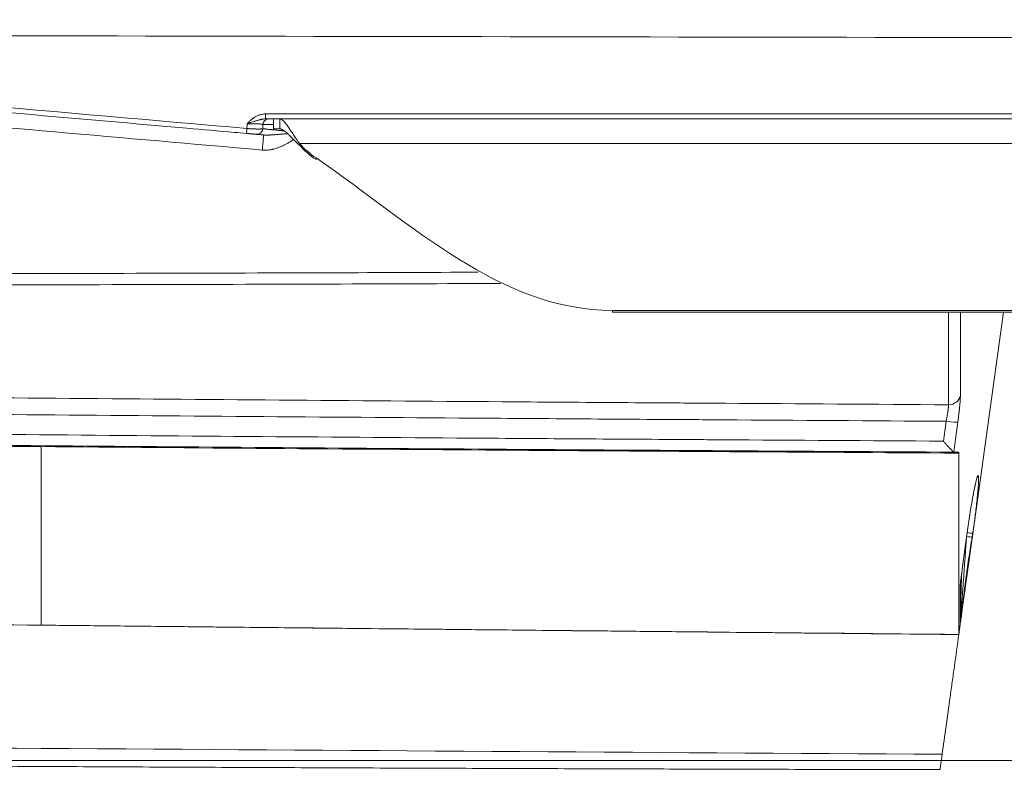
# Model space of a CAD drawing. Header units: millimetres. Extents: x 0 to 594, y 0 to 420.
# Tile 132 of 256: x 279 to 304, y 127 to 146. Entities that reach past the tile are written whole.
import ezdxf

# ---------------------------------------------------------------- set-up
doc = ezdxf.new("R2010")
doc.units = ezdxf.units.MM
doc.layers.add('1', color=7, linetype='Continuous', true_color=0xffffff)
doc.styles.add('Arial', font='txt')
doc.dimstyles.get("Standard").update_dxf_attribs({"dimtxt": 0.18, "dimasz": 0.18, "dimexe": 0.18, "dimexo": 0.0625, "dimgap": 0.09, "dimtad": 0, "dimtih": 1, "dimtoh": 1, "dimdec": 4, "dimzin": 0, "dimdsep": 46, "dimtxsty": 'Standard', "dimcen": 0.09, "dimadec": 0, "dimazin": 0, "dimtfac": 1, "dimtdec": 4, "dimtofl": 0, "dimtmove": 0, "dimatfit": 3, "dimfxl": 0, "dimtolj": 1, "dimtzin": 0, "dimarcsym": 0})

# ---------------------------------------------------------------- blocks, each defined once
blk = doc.blocks.new('_U0')
at = {"layer": '1', "color": 18, "lineweight": 18}
for p, q in [((94.85, 161.639), (94.85, 103.583)), ((318.503, 149.327), (318.503, 103.583)), ((94.85, 105.583), (168.68, 105.583)), ((318.503, 105.583), (244.674, 105.583))]:
    blk.add_line(p, q, dxfattribs=at)
at = {"layer": '1', "color": 18}
for points in [[(94.85, 105.583), (98.35, 106.521), (98.35, 104.646)], [(318.503, 105.583), (315.003, 104.646), (315.003, 106.521)]]:
    blk.add_solid(points, dxfattribs=at)
at = {"layer": '1', "color": 18, "linetype": 'Continuous', "lineweight": 13, "char_height": 3.5, "attachment_point": 7, "line_spacing_factor": 1.047437, "style": 'Arial'}
for s, insert in [('\\fArial|b0|i0;\\W1.0000;4.47', (170.366, 102.955)), ('\\fArial|b0|i0;\\W1.0000;DEFLATED TUBE LENGTH', (183.032, 102.955))]:
    blk.add_mtext(s, dxfattribs=dict(at, insert=insert))
blk = doc.blocks.new('_U1')
at = {"layer": '1', "color": 18, "lineweight": 18}
for p, q in [((318.503, 149.327), (318.503, 114.581)), ((258.514, 122.93), (258.514, 114.581)), ((258.514, 116.581), (283.785, 116.581)), ((318.503, 116.581), (293.232, 116.581))]:
    blk.add_line(p, q, dxfattribs=at)
at = {"layer": '1', "color": 18}
for points in [[(258.514, 116.581), (262.014, 117.519), (262.014, 115.643)], [(318.503, 116.581), (315.003, 115.643), (315.003, 117.519)]]:
    blk.add_solid(points, dxfattribs=at)
at = {"layer": '1', "color": 18, "linetype": 'Continuous', "lineweight": 13, "insert": (285.47, 113.945), "char_height": 3.5, "attachment_point": 7, "line_spacing_factor": 1.047437, "style": 'Arial'}
blk.add_mtext('\\fArial|b0|i0;\\W1.0000;1.2', dxfattribs=at)
blk = doc.blocks.new('_U12')
at = {"layer": '1', "color": 18, "lineweight": 18}
for p, q in [((226.904, 215.398), (336.077, 215.398)), ((334.077, 215.398), (334.077, 177.501)), ((334.077, 127.437), (334.077, 165.334)), ((257.513, 127.437), (336.077, 127.437))]:
    blk.add_line(p, q, dxfattribs=at)
at = {"layer": '1', "color": 18}
for points in [[(334.077, 215.398), (335.015, 211.898), (333.139, 211.898)], [(334.077, 127.437), (333.139, 130.937), (335.015, 130.937)]]:
    blk.add_solid(points, dxfattribs=at)
at = {"layer": '1', "color": 18, "linetype": 'Continuous', "lineweight": 13, "char_height": 3.5, "attachment_point": 7, "rotation": 90, "line_spacing_factor": 1.047437, "style": 'Arial'}
for s, insert in [('\\fArial|b0|i0;\\W1.0000;LIFTING STROPS* EYE', (344.118, 145.124)), ('\\fArial|b0|i0;\\W1.0000;1.76', (337.056, 166.992))]:
    blk.add_mtext(s, dxfattribs=dict(at, insert=insert))

msp = doc.modelspace()

# ---------------------------------------------------------------- linework, layer by layer
at = {"layer": '1', "color": 155, "linetype": 'Continuous', "lineweight": 18}
for p, q in [((285.334, 143.523), (285.334, 143.273)), ((285.491, 143.273), (285.491, 143.523)), ((285.491, 143.273), (285.334, 143.273)), ((285.987, 142.86), (285.987, 142.904)), ((293.834, 138.723), (306.334, 138.723)), ((293.834, 138.68), (306.334, 138.68)), ((303.637, 138.68), (302.905, 133.419)), ((302.574, 131.038), (302.905, 133.419)), ((302.552, 131.872), (302.552, 131.877)), ((302.574, 131.038), (302.513, 130.6)), ((302.513, 130.598), (302.513, 130.6))]:
    msp.add_line(p, q, dxfattribs=at)
at = {"layer": '1', "color": 155, "linetype": 'Continuous', "lineweight": 13}
for p, q in [((307.834, 142.904), (285.987, 142.904)), ((286.402, 142.544), (286.402, 142.501)), ((293.834, 138.723), (293.834, 138.68))]:
    msp.add_line(p, q, dxfattribs=at)
at = {"layer": '1', "color": 155, "linetype": 'Continuous', "lineweight": 18}
for centre, start, end in [((285.22, 143.373), 90, 177), ((284.915, 143.286), 265, 357)]:
    msp.add_arc(centre, 0.15, start, end, dxfattribs=at)
at = {"layer": '1', "color": 155, "linetype": 'Continuous', "lineweight": 13}
for centre, major_axis, ratio, start_param, end_param in [((285.132, 143.673), (0, -0.15), 0.001044, 4.886926, 6.283185), ((284.668, 143.308), (-0.013, -0.149), 0.014327, 0, 1.396839), ((285.054, 142.722), (-0.035, -0.398), 0.001631, 3.141593, 4.659884), ((302.256, 136.632), (-0.3, 0), 0.915755, 1.567058, 2.991087), ((302.193, 135.969), (-0.297, 0.04), 0.085762, 1.587094, 3.081549), ((302.707, 133.063), (-0.149, 0.02), 0.051856, 1.577878, 2.779919), ((302.72, 133.16), (-0.149, 0.02), 0.051856, 1.577878, 2.816042), ((302.402, 131.876), (-0.15, 0), 0.940751, 2.995109, 3.114026), ((302.402, 130.916), (-0.15, 0), 0.945828, 2.995876, 3.114166)]:
    msp.add_ellipse(centre, major_axis=major_axis, ratio=ratio, start_param=start_param, end_param=end_param, dxfattribs=at)
at = {"layer": '1', "color": 155, "linetype": 'Continuous', "lineweight": 18}
for centre in [(287.834, 144.562), (287.834, 144.519)]:
    msp.add_ellipse(centre, major_axis=(2.5, 0), ratio=0.984808, start_param=3.880661, end_param=4.102365, dxfattribs=at)
for points, knots in [([(257.514, 145.644), (261.264, 145.637), (265.014, 145.63), (272.514, 145.617), (276.264, 145.61), (287.514, 145.59), (295.014, 145.576), (302.514, 145.563)], [0, 0, 0, 0, 0.25, 0.25, 0.5, 0.5, 1, 1, 1, 1]), ([(270.633, 144.385), (273.216, 144.159), (275.798, 143.933), (279.973, 143.568), (281.567, 143.429), (283.559, 143.254), (283.958, 143.219), (284.456, 143.176), (284.555, 143.167), (284.655, 143.158)], [0, 0, 0, 0, 0.552451, 0.552451, 0.893441, 0.893441, 0.978688, 0.978688, 1, 1, 1, 1]), ([(285.132, 143.523), (285.123, 143.523), (285.113, 143.523), (285.094, 143.521), (285.084, 143.52), (285.065, 143.518), (285.055, 143.516), (285.041, 143.513), (285.036, 143.512), (285.027, 143.51), (285.022, 143.509), (285.008, 143.506), (284.998, 143.504), (284.98, 143.499), (284.97, 143.496), (284.951, 143.491), (284.942, 143.488), (284.923, 143.482), (284.904, 143.476), (284.885, 143.47), (284.871, 143.465), (284.866, 143.464), (284.857, 143.46), (284.852, 143.459), (284.828, 143.451), (284.809, 143.445), (284.771, 143.432), (284.752, 143.425), (284.723, 143.416), (284.713, 143.412), (284.698, 143.408), (284.691, 143.405), (284.683, 143.402), (284.679, 143.401), (284.677, 143.4), (284.675, 143.4), (284.674, 143.399)], [0, 0, 0, 0, 0.0625, 0.0625, 0.125, 0.125, 0.1875, 0.1875, 0.21875, 0.21875, 0.25, 0.25, 0.3125, 0.3125, 0.375, 0.375, 0.4375, 0.4375, 0.5, 0.5625, 0.5625, 0.59375, 0.59375, 0.625, 0.625, 0.75, 0.75, 0.875, 0.875, 0.9375, 0.9375, 0.96875, 0.984375, 0.992188, 0.992188, 1, 1, 1, 1]), ([(284.674, 143.399), (284.687, 143.4), (284.714, 143.4), (284.74, 143.4), (284.756, 143.4), (284.76, 143.4), (284.766, 143.4), (284.776, 143.4), (284.785, 143.4), (284.804, 143.4), (284.828, 143.4), (284.852, 143.4), (284.869, 143.4), (284.875, 143.4), (284.886, 143.399), (284.892, 143.399), (284.908, 143.399), (284.919, 143.399), (284.938, 143.398), (284.948, 143.398), (284.962, 143.397), (284.966, 143.397), (284.973, 143.396), (284.975, 143.396), (284.979, 143.396), (284.981, 143.396), (284.991, 143.395), (284.999, 143.395), (285.013, 143.394), (285.026, 143.392), (285.037, 143.391), (285.043, 143.39), (285.044, 143.39), (285.046, 143.39), (285.047, 143.389), (285.051, 143.389), (285.053, 143.389), (285.058, 143.388), (285.061, 143.387), (285.066, 143.385), (285.068, 143.384), (285.07, 143.383), (285.071, 143.382), (285.071, 143.381)], [0, 0, 0, 0, 0.0625, 0.125, 0.125, 0.140625, 0.140625, 0.15625, 0.1875, 0.1875, 0.25, 0.3125, 0.3125, 0.34375, 0.34375, 0.375, 0.375, 0.4375, 0.4375, 0.5, 0.5, 0.53125, 0.53125, 0.546875, 0.546875, 0.5625, 0.5625, 0.625, 0.625, 0.6875, 0.75, 0.75, 0.765625, 0.765625, 0.78125, 0.78125, 0.8125, 0.8125, 0.875, 0.875, 0.9375, 0.9375, 1, 1, 1, 1]), ([(285.132, 143.523), (285.232, 143.523), (285.332, 143.523), (285.832, 143.523), (286.232, 143.523), (288.232, 143.523), (289.832, 143.523), (296.818, 143.523), (302.203, 143.523), (307.589, 143.523)], [0, 0, 0, 0, 0.013359, 0.013359, 0.066796, 0.066796, 0.280545, 0.280545, 1, 1, 1, 1]), ([(285.987, 142.904), (285.96, 142.941), (285.934, 142.979), (285.883, 143.054), (285.858, 143.091), (285.81, 143.163), (285.787, 143.199), (285.742, 143.266), (285.72, 143.298), (285.679, 143.357), (285.659, 143.384), (285.621, 143.432), (285.602, 143.453), (285.567, 143.487), (285.551, 143.501), (285.52, 143.519), (285.505, 143.523), (285.491, 143.523)], [0, 0, 0, 0, 0.125, 0.125, 0.25, 0.25, 0.375, 0.375, 0.5, 0.5, 0.625, 0.625, 0.75, 0.75, 0.875, 0.875, 1, 1, 1, 1]), ([(284.655, 143.158), (284.663, 143.158), (284.672, 143.157), (284.688, 143.156), (284.704, 143.154), (284.72, 143.153), (284.729, 143.152), (284.731, 143.152), (284.735, 143.151), (284.737, 143.151), (284.743, 143.151), (284.747, 143.15), (284.758, 143.149), (284.773, 143.148), (284.786, 143.147), (284.797, 143.146), (284.801, 143.146), (284.806, 143.145), (284.81, 143.145), (284.811, 143.145), (284.819, 143.144), (284.825, 143.144), (284.836, 143.143), (284.847, 143.142), (284.857, 143.141), (284.863, 143.14), (284.865, 143.14), (284.87, 143.14), (284.872, 143.14), (284.877, 143.139), (284.884, 143.138), (284.889, 143.138), (284.893, 143.138), (284.894, 143.138), (284.896, 143.137), (284.897, 143.137), (284.899, 143.137), (284.901, 143.137), (284.902, 143.137), (284.902, 143.137)], [0, 0, 0, 0, 0.062573, 0.062573, 0.125147, 0.18772, 0.18772, 0.203363, 0.203363, 0.219007, 0.219007, 0.250293, 0.250293, 0.312866, 0.37544, 0.37544, 0.406726, 0.42237, 0.42237, 0.438013, 0.438013, 0.500586, 0.500586, 0.56316, 0.625733, 0.625733, 0.65702, 0.65702, 0.688306, 0.688306, 0.75088, 0.813453, 0.813453, 0.844739, 0.844739, 0.876026, 0.876026, 0.938599, 1, 1, 1, 1]), ([(285.6, 143.222), (285.597, 143.222), (285.594, 143.222), (285.577, 143.224), (285.559, 143.226), (285.541, 143.228), (285.534, 143.228), (285.531, 143.229), (285.52, 143.23), (285.513, 143.23), (285.48, 143.234), (285.453, 143.236), (285.403, 143.241), (285.379, 143.244), (285.333, 143.248), (285.312, 143.25), (285.288, 143.253), (285.286, 143.253), (285.28, 143.254), (285.273, 143.254), (285.265, 143.255), (285.251, 143.257), (285.241, 143.258), (285.214, 143.26), (285.198, 143.262), (285.167, 143.265), (285.153, 143.267), (285.135, 143.269), (285.129, 143.27), (285.122, 143.271), (285.12, 143.271), (285.118, 143.271), (285.114, 143.271), (285.11, 143.272), (285.098, 143.273), (285.09, 143.274), (285.078, 143.276), (285.073, 143.277), (285.067, 143.278), (285.065, 143.278), (285.065, 143.278)], [0, 0, 0, 0, 0.009745, 0.009745, 0.054757, 0.066009, 0.066009, 0.077262, 0.077262, 0.099768, 0.099768, 0.189791, 0.189791, 0.279815, 0.279815, 0.369838, 0.369838, 0.381091, 0.381091, 0.392344, 0.414849, 0.414849, 0.459861, 0.459861, 0.549884, 0.549884, 0.639907, 0.639907, 0.684919, 0.684919, 0.696172, 0.696172, 0.707425, 0.72993, 0.72993, 0.819954, 0.819954, 0.909977, 0.909977, 1, 1, 1, 1]), ([(285.686, 143.152), (285.681, 143.151), (285.676, 143.151), (285.649, 143.149), (285.629, 143.147), (285.598, 143.145), (285.587, 143.144), (285.572, 143.143), (285.567, 143.142), (285.556, 143.142), (285.551, 143.141), (285.526, 143.139), (285.506, 143.138), (285.466, 143.134), (285.446, 143.133), (285.407, 143.13), (285.387, 143.128), (285.349, 143.125), (285.33, 143.124), (285.292, 143.122), (285.273, 143.121), (285.245, 143.119), (285.236, 143.119), (285.218, 143.118), (285.208, 143.118), (285.181, 143.117), (285.162, 143.117), (285.135, 143.118), (285.126, 143.118), (285.107, 143.119), (285.098, 143.12), (285.089, 143.121)], [0, 0, 0, 0, 0.023866, 0.023866, 0.12148, 0.12148, 0.170286, 0.170286, 0.19469, 0.19469, 0.219093, 0.219093, 0.316707, 0.316707, 0.41432, 0.41432, 0.511933, 0.511933, 0.609547, 0.609547, 0.70716, 0.70716, 0.755967, 0.755967, 0.804773, 0.804773, 0.902387, 0.902387, 0.951193, 0.951193, 1, 1, 1, 1]), ([(285.987, 142.86), (285.98, 142.866), (285.967, 142.879), (285.947, 142.898), (285.927, 142.916), (285.908, 142.935), (285.889, 142.954), (285.87, 142.973), (285.852, 142.991), (285.828, 143.015), (285.798, 143.045), (285.764, 143.08), (285.731, 143.112), (285.708, 143.135), (285.693, 143.15), (285.686, 143.156), (285.679, 143.163), (285.672, 143.169), (285.665, 143.175), (285.658, 143.181), (285.651, 143.187), (285.645, 143.193), (285.638, 143.198), (285.632, 143.203), (285.625, 143.209), (285.619, 143.214), (285.612, 143.219), (285.606, 143.223), (285.6, 143.228), (285.594, 143.232), (285.588, 143.236), (285.582, 143.24), (285.576, 143.244), (285.57, 143.247), (285.564, 143.25), (285.559, 143.254), (285.553, 143.256), (285.548, 143.259), (285.542, 143.262), (285.537, 143.264), (285.531, 143.266), (285.526, 143.268), (285.521, 143.269), (285.516, 143.27), (285.51, 143.271), (285.505, 143.272), (285.501, 143.273), (285.496, 143.273), (285.492, 143.273), (285.491, 143.273)], [0, 0, 0, 0, 0.032114, 0.064168, 0.096164, 0.128101, 0.15998, 0.1918, 0.223562, 0.255266, 0.318492, 0.381489, 0.444261, 0.506811, 0.52108, 0.535339, 0.549586, 0.563822, 0.578047, 0.592261, 0.606464, 0.620656, 0.634838, 0.649008, 0.663168, 0.677317, 0.691456, 0.705584, 0.719702, 0.73381, 0.747907, 0.761994, 0.776071, 0.790138, 0.804195, 0.818242, 0.832279, 0.846307, 0.860325, 0.874334, 0.888333, 0.902323, 0.916304, 0.930275, 0.944238, 0.958192, 0.972136, 0.986073, 1, 1, 1, 1]), ([(285.089, 143.121), (285.074, 143.122), (285.045, 143.124), (285.02, 143.127), (284.997, 143.129), (284.986, 143.129), (284.974, 143.131), (284.972, 143.131), (284.968, 143.131), (284.967, 143.131), (284.965, 143.131), (284.959, 143.132), (284.954, 143.132), (284.942, 143.133), (284.935, 143.134), (284.923, 143.135), (284.913, 143.136), (284.907, 143.136), (284.903, 143.137), (284.902, 143.137), (284.902, 143.137)], [0, 0, 0, 0, 0.125117, 0.250235, 0.250235, 0.375352, 0.375352, 0.406631, 0.406631, 0.422271, 0.422271, 0.437911, 0.500469, 0.500469, 0.625587, 0.625587, 0.750704, 0.875821, 0.875821, 1, 1, 1, 1]), ([(257.514, 139.381), (260.764, 139.37), (264.014, 139.363), (268.889, 139.358), (270.514, 139.357), (273.764, 139.358), (275.389, 139.359), (280.264, 139.365), (283.514, 139.372), (288.185, 139.388), (289.605, 139.393), (291.025, 139.399)], [0, 0, 0, 0, 0.290951, 0.290951, 0.436427, 0.436427, 0.581903, 0.581903, 0.872854, 0.872854, 1, 1, 1, 1]), ([(257.514, 135.551), (259.383, 135.529), (261.253, 135.509), (264.992, 135.468), (266.862, 135.449), (272.471, 135.393), (276.211, 135.359), (283.69, 135.296), (287.429, 135.267), (292.104, 135.235), (293.506, 135.225), (295.142, 135.215), (295.843, 135.21), (296.311, 135.207), (296.545, 135.206), (298.648, 135.193), (300.518, 135.181), (302.388, 135.169)], [0, 0, 0, 0, 0.125, 0.125, 0.25, 0.25, 0.5, 0.5, 0.75, 0.75, 0.8125, 0.84375, 0.859375, 0.859375, 0.875, 0.875, 1, 1, 1, 1]), ([(302.388, 135.169), (302.387, 135.169), (302.385, 135.17), (302.382, 135.172), (302.38, 135.174), (302.376, 135.177), (302.374, 135.179), (302.372, 135.181), (302.371, 135.181), (302.369, 135.183), (302.368, 135.184), (302.364, 135.188), (302.36, 135.192), (302.351, 135.2), (302.347, 135.205), (302.341, 135.211), (302.339, 135.212), (302.337, 135.215), (302.336, 135.216), (302.332, 135.22), (302.329, 135.223), (302.321, 135.231), (302.315, 135.237), (302.304, 135.249), (302.298, 135.255), (302.286, 135.268), (302.28, 135.275), (302.267, 135.289), (302.26, 135.296), (302.247, 135.311), (302.24, 135.318), (302.227, 135.333), (302.22, 135.34), (302.206, 135.356), (302.199, 135.364), (302.188, 135.375), (302.183, 135.381), (302.178, 135.387), (302.174, 135.391), (302.172, 135.393), (302.163, 135.404), (302.156, 135.412), (302.145, 135.424), (302.14, 135.43), (302.134, 135.437), (302.131, 135.44), (302.129, 135.443), (302.128, 135.444), (302.127, 135.445)], [0, 0, 0, 0, 0.0625, 0.0625, 0.125, 0.125, 0.15625, 0.15625, 0.171875, 0.171875, 0.1875, 0.1875, 0.25, 0.25, 0.3125, 0.3125, 0.328125, 0.328125, 0.34375, 0.34375, 0.375, 0.375, 0.4375, 0.4375, 0.5, 0.5, 0.5625, 0.5625, 0.625, 0.625, 0.6875, 0.6875, 0.75, 0.75, 0.8125, 0.8125, 0.84375, 0.859375, 0.859375, 0.875, 0.875, 0.9375, 0.9375, 0.96875, 0.984375, 0.992188, 0.992188, 1, 1, 1, 1]), ([(302.51, 135.168), (302.511, 135.168), (302.511, 135.168), (302.512, 135.166), (302.512, 135.164), (302.513, 135.161), (302.513, 135.158), (302.513, 135.154), (302.513, 135.154), (302.514, 135.152), (302.514, 135.151), (302.514, 135.149), (302.514, 135.147), (302.514, 135.145)], [0, 0, 0, 0, 0.25, 0.25, 0.5, 0.5, 0.75, 0.75, 0.8125, 0.8125, 0.875, 0.875, 1, 1, 1, 1]), ([(302.514, 135.145), (302.514, 134.732), (302.514, 133.924), (302.514, 133.15), (302.513, 132.392), (302.513, 132.022), (302.513, 131.298), (302.513, 130.945), (302.513, 130.6)], [0, 0, 0, 0, 0.25, 0.5, 0.5, 0.75, 0.75, 1, 1, 1, 1]), ([(302.855, 133.993), (302.857, 134.009), (302.874, 134.108), (302.903, 134.252), (302.93, 134.381), (302.94, 134.42), (302.942, 134.425)], [0, 0, 0, 0, 0.076088, 0.506393, 0.935122, 1, 1, 1, 1]), ([(302.721, 133.141), (302.726, 133.18), (302.732, 133.219), (302.743, 133.296), (302.754, 133.372), (302.765, 133.448), (302.774, 133.504), (302.778, 133.532), (302.783, 133.564), (302.785, 133.578), (302.787, 133.588), (302.788, 133.592), (302.794, 133.634), (302.8, 133.67), (302.811, 133.74), (302.822, 133.809), (302.834, 133.875), (302.845, 133.94), (302.85, 133.971), (302.856, 134.002)], [0, 0, 0, 0, 0.125, 0.125, 0.25, 0.375, 0.375, 0.4375, 0.46875, 0.484375, 0.484375, 0.5, 0.5, 0.625, 0.625, 0.75, 0.875, 0.875, 1, 1, 1, 1]), ([(302.905, 133.419), (302.902, 133.395), (302.898, 133.372), (302.891, 133.325), (302.887, 133.302), (302.879, 133.255), (302.875, 133.232), (302.868, 133.185), (302.864, 133.161), (302.86, 133.138)], [0, 0, 0, 0, 0.25, 0.25, 0.5, 0.5, 0.75, 0.75, 1, 1, 1, 1]), ([(302.845, 133.041), (302.819, 132.874), (302.793, 132.708), (302.755, 132.458), (302.742, 132.375), (302.718, 132.208), (302.706, 132.125), (302.689, 132), (302.683, 131.958), (302.673, 131.874), (302.667, 131.832), (302.657, 131.749), (302.652, 131.707), (302.642, 131.623), (302.637, 131.582), (302.627, 131.498), (302.622, 131.456), (302.613, 131.372), (302.608, 131.33), (302.602, 131.268), (302.599, 131.247), (302.595, 131.205), (302.592, 131.184), (302.587, 131.142), (302.585, 131.121), (302.581, 131.09), (302.58, 131.079), (302.577, 131.058), (302.576, 131.048), (302.574, 131.038)], [0, 0, 0, 0, 0.25, 0.25, 0.375, 0.375, 0.5, 0.5, 0.5625, 0.5625, 0.625, 0.625, 0.6875, 0.6875, 0.75, 0.75, 0.8125, 0.8125, 0.875, 0.875, 0.90625, 0.90625, 0.9375, 0.9375, 0.96875, 0.96875, 0.984375, 0.984375, 1, 1, 1, 1]), ([(302.552, 131.874), (302.552, 131.873), (302.552, 131.872), (302.552, 131.871), (302.552, 131.871), (302.552, 131.871), (302.552, 131.873), (302.552, 131.878), (302.553, 131.889), (302.556, 131.914), (302.565, 131.983), (302.582, 132.118), (302.619, 132.395), (302.661, 132.702), (302.693, 132.939), (302.704, 133.016)], [0, 0, 0, 0, 0.00103, 0.003425, 0.005567, 0.008006, 0.011438, 0.016881, 0.027369, 0.047263, 0.090987, 0.215719, 0.39478, 0.804878, 1, 1, 1, 1]), ([(279.514, 130.833), (279.807, 130.83), (280.393, 130.824), (281.273, 130.815), (282.153, 130.805), (283.501, 130.791), (285.319, 130.772), (287.835, 130.746), (290.58, 130.718), (293.851, 130.684), (297.419, 130.648), (300.2, 130.621), (301.899, 130.604), (302.308, 130.6), (302.513, 130.598)], [0, 0, 0, 0, 0.038248, 0.076496, 0.114744, 0.152992, 0.252437, 0.351882, 0.481161, 0.610441, 0.778506, 0.946571, 0.973285, 1, 1, 1, 1]), ([(302.513, 130.6), (300.597, 130.619), (298.68, 130.638), (296.524, 130.659), (296.284, 130.662), (295.805, 130.666), (295.086, 130.673), (293.409, 130.69), (291.972, 130.704), (287.18, 130.753), (283.347, 130.793), (279.514, 130.833)], [0, 0, 0, 0, 0.25, 0.25, 0.28125, 0.28125, 0.3125, 0.375, 0.5, 0.5, 1, 1, 1, 1]), ([(302.513, 130.598), (302.475, 130.326), (302.438, 130.06), (302.393, 129.734), (302.384, 129.669), (302.366, 129.54), (302.339, 129.348), (302.313, 129.158), (302.261, 128.783), (302.193, 128.293), (302.127, 127.825), (302.096, 127.596)], [0, 0, 0, 0, 0.25, 0.25, 0.3125, 0.3125, 0.375, 0.5, 0.5, 0.75, 1, 1, 1, 1]), ([(302.096, 127.596), (302.087, 127.538), (302.08, 127.485), (302.07, 127.415), (302.067, 127.393), (302.062, 127.353), (302.059, 127.334), (302.055, 127.301), (302.052, 127.286), (302.049, 127.259), (302.047, 127.248), (302.045, 127.23), (302.044, 127.223), (302.042, 127.214), (302.042, 127.211), (302.042, 127.211), (302.042, 127.211)], [0, 0, 0, 0, 0.249004, 0.249004, 0.373506, 0.373506, 0.498008, 0.498008, 0.62251, 0.62251, 0.747012, 0.747012, 0.871514, 0.871514, 0.996016, 1, 1, 1, 1])]:
    msp.add_open_spline(points, degree=3, knots=knots, dxfattribs=at)
for points, degree in [([(302.514, 145.563), (304.23, 145.56), (305.947, 145.557), (307.664, 145.554)], 3), ([(285.065, 143.278), (285.067, 143.313), (285.069, 143.347), (285.071, 143.381)], 3), ([(293.834, 138.723), (291.028, 138.723), (288.831, 140.872), (286.402, 142.544)], 3), ([(302.388, 135.169), (302.388, 135.169), (302.388, 135.169), (302.388, 135.169)], 3), ([(302.389, 135.169), (302.43, 135.169), (302.47, 135.169), (302.51, 135.168)], 3), ([(302.86, 133.138), (302.855, 133.106), (302.85, 133.073), (302.845, 133.041)], 3), ([(259.764, 127.419), (280.903, 127.253), (302.043, 127.211)], 2)]:
    msp.add_open_spline(points, degree=degree, dxfattribs=at)
at = {"layer": '1', "color": 155, "linetype": 'Continuous', "lineweight": 13}
for points in [[(284.668, 143.282), (279.986, 143.691), (275.304, 144.101), (270.622, 144.511)], [(274.663, 143.652), (278.127, 143.349), (281.591, 143.046), (285.055, 142.743)], [(284.674, 143.399), (284.672, 143.36), (284.67, 143.321), (284.668, 143.282)], [(302.194, 135.943), (302.172, 135.777), (302.15, 135.611), (302.127, 135.445)], [(302.583, 132.123), (302.572, 131.719), (302.562, 131.316), (302.552, 130.912)], [(302.55, 131.856), (302.55, 131.529), (302.55, 131.208), (302.55, 130.895)], [(302.552, 130.912), (302.552, 131.225), (302.552, 131.545), (302.552, 131.872)]]:
    msp.add_open_spline(points, degree=3, dxfattribs=at)
for points, knots in [([(285.132, 143.647), (285.121, 143.647), (285.109, 143.647), (285.087, 143.645), (285.076, 143.644), (285.043, 143.639), (285.021, 143.634), (284.994, 143.625), (284.989, 143.624), (284.981, 143.621), (284.978, 143.62), (284.973, 143.618), (284.96, 143.613), (284.947, 143.608), (284.916, 143.594), (284.896, 143.584), (284.858, 143.561), (284.84, 143.549), (284.82, 143.534), (284.817, 143.532), (284.813, 143.529), (284.811, 143.527), (284.804, 143.522), (284.791, 143.511), (284.778, 143.5), (284.753, 143.478), (284.736, 143.463), (284.713, 143.44), (284.705, 143.432), (284.693, 143.42), (284.688, 143.414), (284.681, 143.407), (284.678, 143.403), (284.676, 143.401), (284.675, 143.4), (284.674, 143.399)], [0, 0, 0, 0, 0.0625, 0.0625, 0.125, 0.125, 0.25, 0.25, 0.28125, 0.28125, 0.296875, 0.296875, 0.3125, 0.375, 0.375, 0.5, 0.5, 0.625, 0.625, 0.640625, 0.640625, 0.65625, 0.65625, 0.6875, 0.75, 0.75, 0.875, 0.875, 0.9375, 0.9375, 0.96875, 0.984375, 0.992188, 0.992188, 1, 1, 1, 1]), ([(307.588, 143.647), (307.488, 143.647), (307.388, 143.647), (306.888, 143.647), (306.488, 143.647), (304.488, 143.647), (302.888, 143.647), (295.903, 143.647), (290.518, 143.647), (285.132, 143.647)], [0, 0, 0, 0, 0.013359, 0.013359, 0.066796, 0.066796, 0.280545, 0.280545, 1, 1, 1, 1]), ([(285.065, 143.278), (285.065, 143.278), (285.064, 143.276), (285.06, 143.275), (285.057, 143.274), (285.056, 143.274), (285.054, 143.273), (285.054, 143.273), (285.051, 143.273), (285.05, 143.272), (285.044, 143.272), (285.035, 143.271), (285.024, 143.27), (285.015, 143.27), (285.012, 143.269), (285.007, 143.269), (285.005, 143.269), (285.001, 143.269), (285, 143.269), (284.991, 143.269), (284.983, 143.269), (284.967, 143.269), (284.958, 143.269), (284.94, 143.269), (284.93, 143.269), (284.917, 143.269), (284.915, 143.269), (284.91, 143.269), (284.907, 143.269), (284.899, 143.27), (284.894, 143.27), (284.878, 143.27), (284.856, 143.271), (284.832, 143.272), (284.814, 143.273), (284.808, 143.273), (284.799, 143.274), (284.796, 143.274), (284.79, 143.274), (284.786, 143.274), (284.771, 143.275), (284.758, 143.276), (284.733, 143.277), (284.72, 143.278), (284.694, 143.28), (284.681, 143.281), (284.668, 143.282)], [0, 0, 0, 0, 0.0625, 0.125, 0.125, 0.140625, 0.140625, 0.15625, 0.15625, 0.1875, 0.1875, 0.25, 0.3125, 0.3125, 0.34375, 0.34375, 0.359375, 0.359375, 0.375, 0.375, 0.4375, 0.4375, 0.5, 0.5, 0.5625, 0.5625, 0.578125, 0.578125, 0.59375, 0.59375, 0.625, 0.625, 0.6875, 0.75, 0.75, 0.78125, 0.78125, 0.796875, 0.796875, 0.8125, 0.8125, 0.875, 0.875, 0.9375, 0.9375, 1, 1, 1, 1]), ([(285.071, 143.381), (285.071, 143.381), (285.072, 143.382), (285.079, 143.382), (285.083, 143.382), (285.096, 143.383), (285.104, 143.383), (285.116, 143.383), (285.12, 143.383), (285.124, 143.383), (285.126, 143.383), (285.128, 143.383), (285.135, 143.383), (285.141, 143.384), (285.159, 143.384), (285.173, 143.384), (285.204, 143.384), (285.221, 143.384), (285.248, 143.384), (285.258, 143.384), (285.272, 143.384), (285.277, 143.384), (285.287, 143.384), (285.293, 143.384), (285.308, 143.384), (285.318, 143.384), (285.328, 143.384)], [0, 0, 0, 0, 0.133811, 0.133811, 0.267621, 0.267621, 0.401432, 0.401432, 0.434884, 0.451611, 0.451611, 0.468337, 0.468337, 0.535242, 0.535242, 0.669053, 0.669053, 0.802864, 0.802864, 0.869769, 0.869769, 0.903221, 0.903221, 0.936674, 0.936674, 1, 1, 1, 1]), ([(285.055, 142.743), (285.079, 142.741), (285.102, 142.74), (285.149, 142.74), (285.173, 142.741), (285.219, 142.745), (285.242, 142.748), (285.277, 142.753), (285.295, 142.756), (285.312, 142.76), (285.323, 142.762), (285.329, 142.764), (285.358, 142.77), (285.381, 142.777), (285.425, 142.79), (285.447, 142.798), (285.513, 142.822), (285.556, 142.841), (285.618, 142.872), (285.639, 142.883), (285.67, 142.9), (285.685, 142.909), (285.7, 142.918), (285.71, 142.924), (285.715, 142.927), (285.759, 142.954), (285.798, 142.98), (285.835, 143.006)], [0, 0, 0, 0, 0.083614, 0.083614, 0.167228, 0.167228, 0.250841, 0.250841, 0.292648, 0.313552, 0.313552, 0.334455, 0.334455, 0.418069, 0.418069, 0.501683, 0.501683, 0.66891, 0.66891, 0.752524, 0.752524, 0.794331, 0.815234, 0.815234, 0.836138, 0.836138, 1, 1, 1, 1]), ([(290.462, 139.68), (289.229, 139.675), (287.996, 139.67), (283.513, 139.655), (280.263, 139.647), (275.388, 139.641), (273.763, 139.64), (270.513, 139.64), (268.888, 139.641), (264.013, 139.646), (260.763, 139.653), (257.514, 139.664)], [0, 0, 0, 0, 0.112278, 0.112278, 0.408186, 0.408186, 0.556139, 0.556139, 0.704093, 0.704093, 1, 1, 1, 1]), ([(302.257, 138.671), (302.256, 138.414), (302.256, 137.626), (302.255, 136.862), (302.255, 136.357)], [0, 0, 0, 0, 0.323482, 1, 1, 1, 1]), ([(302.553, 138.672), (302.553, 138.493), (302.553, 137.784), (302.553, 137.095), (302.553, 136.59)], [0, 0, 0, 0, 0.251409, 1, 1, 1, 1]), ([(257.514, 136.741), (259.378, 136.72), (261.242, 136.699), (264.97, 136.66), (266.835, 136.641), (272.427, 136.585), (276.156, 136.552), (283.612, 136.489), (287.341, 136.46), (292.002, 136.426), (293.4, 136.416), (295.031, 136.405), (295.847, 136.4), (296.196, 136.397), (296.429, 136.396), (296.546, 136.395), (298.526, 136.382), (300.391, 136.37), (302.255, 136.357)], [0, 0, 0, 0, 0.125, 0.125, 0.25, 0.25, 0.5, 0.5, 0.75, 0.75, 0.8125, 0.84375, 0.859375, 0.867188, 0.867188, 0.875, 0.875, 1, 1, 1, 1]), ([(302.553, 136.59), (302.553, 136.587), (302.553, 136.581), (302.552, 136.575), (302.552, 136.571), (302.552, 136.569), (302.552, 136.559), (302.552, 136.55), (302.551, 136.531), (302.55, 136.512), (302.548, 136.479), (302.547, 136.456), (302.545, 136.438), (302.545, 136.428), (302.544, 136.419), (302.543, 136.412), (302.543, 136.409), (302.542, 136.393), (302.541, 136.379), (302.538, 136.352), (302.535, 136.324), (302.531, 136.279), (302.528, 136.248), (302.525, 136.225), (302.524, 136.213), (302.523, 136.201), (302.522, 136.193), (302.521, 136.189), (302.519, 136.168), (302.517, 136.152), (302.513, 136.118), (302.509, 136.085), (302.503, 136.033), (302.499, 135.999), (302.494, 135.963), (302.492, 135.946), (302.489, 135.928)], [0, 0, 0, 0, 0.03125, 0.046875, 0.046875, 0.0625, 0.0625, 0.125, 0.125, 0.1875, 0.25, 0.3125, 0.3125, 0.34375, 0.359375, 0.359375, 0.375, 0.375, 0.4375, 0.4375, 0.5, 0.5625, 0.625, 0.625, 0.65625, 0.671875, 0.671875, 0.6875, 0.6875, 0.75, 0.75, 0.8125, 0.875, 0.9375, 0.9375, 1, 1, 1, 1]), ([(257.514, 136.323), (259.375, 136.301), (261.237, 136.281), (264.96, 136.241), (266.822, 136.222), (272.407, 136.168), (276.13, 136.134), (283.577, 136.072), (287.301, 136.044), (291.955, 136.011), (293.351, 136.001), (294.98, 135.99), (295.678, 135.986), (296.144, 135.983), (296.376, 135.981), (298.471, 135.968), (300.332, 135.955), (302.194, 135.943)], [0, 0, 0, 0, 0.125, 0.125, 0.25, 0.25, 0.5, 0.5, 0.75, 0.75, 0.8125, 0.84375, 0.859375, 0.859375, 0.875, 0.875, 1, 1, 1, 1]), ([(302.255, 136.357), (302.255, 136.355), (302.255, 136.351), (302.255, 136.347), (302.255, 136.345), (302.255, 136.344), (302.255, 136.337), (302.254, 136.326), (302.253, 136.307), (302.251, 136.287), (302.25, 136.273), (302.248, 136.261), (302.248, 136.255), (302.247, 136.249), (302.246, 136.245), (302.246, 136.243), (302.245, 136.233), (302.243, 136.216), (302.24, 136.198), (302.236, 136.171), (302.233, 136.152), (302.229, 136.128), (302.228, 136.12), (302.227, 136.113), (302.226, 136.108), (302.225, 136.105), (302.223, 136.092), (302.221, 136.082), (302.216, 136.051), (302.212, 136.03), (302.203, 135.987), (302.199, 135.965), (302.194, 135.943)], [0, 0, 0, 0, 0.03125, 0.046875, 0.046875, 0.0625, 0.0625, 0.125, 0.1875, 0.25, 0.3125, 0.3125, 0.34375, 0.359375, 0.359375, 0.375, 0.375, 0.4375, 0.5, 0.5, 0.625, 0.625, 0.65625, 0.671875, 0.671875, 0.6875, 0.6875, 0.75, 0.75, 0.875, 0.875, 1, 1, 1, 1]), ([(302.127, 135.445), (300.269, 135.456), (298.41, 135.468), (296.318, 135.481), (296.086, 135.483), (295.621, 135.486), (294.924, 135.49), (293.298, 135.501), (291.903, 135.51), (287.256, 135.543), (283.538, 135.571), (276.103, 135.634), (272.385, 135.668), (266.808, 135.723), (264.949, 135.743), (261.231, 135.783), (259.372, 135.803), (257.514, 135.825)], [0, 0, 0, 0, 0.125, 0.125, 0.140625, 0.140625, 0.15625, 0.1875, 0.25, 0.25, 0.5, 0.5, 0.75, 0.75, 0.875, 0.875, 1, 1, 1, 1]), ([(302.489, 135.928), (302.467, 135.762), (302.445, 135.596), (302.411, 135.343), (302.399, 135.256), (302.388, 135.169)], [0, 0, 0, 0, 0.656824, 0.656824, 1, 1, 1, 1]), ([(279.514, 135.309), (275.847, 135.34), (272.18, 135.374), (266.68, 135.429), (264.847, 135.448), (261.18, 135.488), (259.347, 135.509), (257.514, 135.53)], [0, 0, 0, 0, 0.5, 0.5, 0.75, 0.75, 1, 1, 1, 1]), ([(279.514, 130.833), (279.514, 131.425), (279.514, 132.855), (279.514, 134.393), (279.514, 135.309)], [0, 0, 0, 0, 0.427105, 1, 1, 1, 1]), ([(279.514, 135.309), (283.347, 135.276), (287.18, 135.247), (291.972, 135.213), (293.409, 135.203), (295.086, 135.192), (295.805, 135.188), (296.284, 135.185), (296.524, 135.183), (298.68, 135.169), (300.597, 135.157), (302.514, 135.145)], [0, 0, 0, 0, 0.5, 0.5, 0.625, 0.6875, 0.71875, 0.71875, 0.75, 0.75, 1, 1, 1, 1]), ([(302.856, 134.002), (302.861, 134.03), (302.866, 134.057), (302.875, 134.11), (302.885, 134.16), (302.894, 134.207), (302.903, 134.252), (302.907, 134.274), (302.914, 134.305), (302.917, 134.32), (302.92, 134.335), (302.922, 134.345), (302.923, 134.35), (302.928, 134.373), (302.932, 134.391), (302.94, 134.424), (302.947, 134.455), (302.954, 134.481), (302.961, 134.505), (302.964, 134.516), (302.969, 134.531), (302.971, 134.537), (302.972, 134.542), (302.973, 134.544), (302.973, 134.545), (302.975, 134.548), (302.975, 134.55), (302.979, 134.559), (302.981, 134.565), (302.986, 134.575), (302.991, 134.582), (302.994, 134.584), (302.998, 134.584), (302.999, 134.583), (303.001, 134.579), (303.002, 134.577), (303.003, 134.575), (303.003, 134.574), (303.003, 134.573), (303.004, 134.572), (303.004, 134.57), (303.005, 134.564), (303.006, 134.557), (303.007, 134.542), (303.008, 134.525), (303.009, 134.502), (303.008, 134.478), (303.008, 134.464), (303.007, 134.446), (303.007, 134.442), (303.007, 134.436), (303.007, 134.434), (303.007, 134.431), (303.007, 134.429), (303.006, 134.419), (303.006, 134.41), (303.005, 134.385), (303.004, 134.367), (303.001, 134.329), (302.999, 134.289), (302.995, 134.245), (302.991, 134.199), (302.989, 134.175), (302.987, 134.146), (302.986, 134.143), (302.986, 134.137), (302.985, 134.127), (302.984, 134.118), (302.982, 134.098), (302.981, 134.085), (302.977, 134.045), (302.974, 134.018), (302.969, 133.962), (302.963, 133.904), (302.956, 133.844), (302.951, 133.798), (302.948, 133.774), (302.946, 133.75), (302.944, 133.734), (302.943, 133.726), (302.938, 133.686), (302.934, 133.653), (302.926, 133.587), (302.918, 133.521), (302.91, 133.453), (302.905, 133.419)], [0, 0, 0, 0, 0.03125, 0.03125, 0.0625, 0.09375, 0.09375, 0.125, 0.125, 0.140625, 0.148438, 0.148438, 0.15625, 0.15625, 0.1875, 0.1875, 0.21875, 0.25, 0.25, 0.28125, 0.28125, 0.296875, 0.300781, 0.300781, 0.304688, 0.304688, 0.3125, 0.3125, 0.34375, 0.34375, 0.375, 0.40625, 0.40625, 0.4375, 0.4375, 0.453125, 0.453125, 0.457031, 0.457031, 0.460938, 0.46875, 0.46875, 0.5, 0.5, 0.53125, 0.5625, 0.5625, 0.59375, 0.59375, 0.601563, 0.601563, 0.605469, 0.605469, 0.609375, 0.609375, 0.625, 0.625, 0.65625, 0.65625, 0.6875, 0.71875, 0.71875, 0.75, 0.75, 0.753906, 0.753906, 0.757813, 0.765625, 0.765625, 0.78125, 0.78125, 0.8125, 0.8125, 0.84375, 0.875, 0.875, 0.890625, 0.898438, 0.898438, 0.90625, 0.90625, 0.9375, 0.9375, 0.96875, 1, 1, 1, 1]), ([(302.55, 131.856), (302.55, 131.856), (302.55, 131.857), (302.55, 131.859), (302.55, 131.86), (302.551, 131.862), (302.551, 131.863), (302.551, 131.864), (302.551, 131.865), (302.551, 131.866), (302.551, 131.867), (302.551, 131.869), (302.551, 131.87), (302.552, 131.873), (302.552, 131.874), (302.552, 131.878), (302.552, 131.881), (302.553, 131.887), (302.553, 131.89), (302.554, 131.896), (302.554, 131.899), (302.555, 131.904), (302.555, 131.905), (302.555, 131.908), (302.556, 131.91), (302.556, 131.915), (302.557, 131.918), (302.558, 131.928), (302.558, 131.934), (302.56, 131.947), (302.561, 131.953), (302.562, 131.967), (302.563, 131.973), (302.565, 131.986), (302.566, 131.993), (302.568, 132.013), (302.57, 132.026), (302.573, 132.053), (302.575, 132.066), (302.579, 132.093), (302.58, 132.106), (302.583, 132.127), (302.584, 132.133), (302.586, 132.147), (302.587, 132.154), (302.591, 132.187), (302.595, 132.214), (302.602, 132.269), (302.605, 132.296), (302.613, 132.35), (302.616, 132.377), (302.624, 132.432), (302.627, 132.459), (302.635, 132.513), (302.638, 132.541), (302.646, 132.595), (302.65, 132.622), (302.661, 132.704), (302.668, 132.759), (302.683, 132.868), (302.691, 132.922), (302.706, 133.032), (302.713, 133.086), (302.721, 133.141)], [0, 0, 0, 0, 0.003906, 0.003906, 0.007812, 0.007812, 0.011719, 0.011719, 0.013672, 0.013672, 0.015625, 0.015625, 0.019531, 0.019531, 0.023437, 0.023437, 0.03125, 0.03125, 0.039062, 0.039062, 0.046875, 0.046875, 0.050781, 0.050781, 0.054687, 0.054687, 0.0625, 0.0625, 0.078125, 0.078125, 0.09375, 0.09375, 0.109375, 0.109375, 0.125, 0.125, 0.15625, 0.15625, 0.1875, 0.1875, 0.21875, 0.21875, 0.234375, 0.234375, 0.25, 0.25, 0.3125, 0.3125, 0.375, 0.375, 0.4375, 0.4375, 0.5, 0.5, 0.5625, 0.5625, 0.625, 0.625, 0.75, 0.75, 0.875, 0.875, 1, 1, 1, 1]), ([(302.704, 133.014), (302.698, 132.938), (302.693, 132.861), (302.681, 132.696), (302.675, 132.606), (302.662, 132.426), (302.656, 132.337), (302.643, 132.157), (302.637, 132.067), (302.627, 131.932), (302.624, 131.888), (302.618, 131.798), (302.615, 131.753), (302.608, 131.663), (302.605, 131.618), (302.598, 131.528), (302.595, 131.483), (302.589, 131.393), (302.585, 131.348), (302.58, 131.281), (302.579, 131.259), (302.575, 131.214), (302.574, 131.191), (302.57, 131.146), (302.569, 131.124), (302.566, 131.09), (302.565, 131.079), (302.564, 131.057), (302.563, 131.045), (302.561, 131.023), (302.56, 131.012), (302.559, 130.995), (302.559, 130.989), (302.558, 130.978), (302.557, 130.973), (302.556, 130.962), (302.556, 130.956), (302.555, 130.948), (302.555, 130.945), (302.555, 130.939), (302.554, 130.937), (302.554, 130.931), (302.554, 130.929), (302.553, 130.925), (302.553, 130.923), (302.553, 130.921), (302.553, 130.919), (302.553, 130.917), (302.553, 130.917), (302.552, 130.915), (302.552, 130.915), (302.552, 130.914), (302.552, 130.913), (302.552, 130.912), (302.552, 130.912), (302.552, 130.911), (302.552, 130.911), (302.552, 130.91), (302.552, 130.91), (302.552, 130.91), (302.552, 130.91), (302.552, 130.91), (302.552, 130.91), (302.552, 130.91), (302.552, 130.91), (302.552, 130.91), (302.552, 130.91), (302.552, 130.911), (302.552, 130.911), (302.552, 130.912)], [0, 0, 0, 0, 0.10801, 0.10801, 0.235437, 0.235437, 0.362865, 0.362865, 0.490292, 0.490292, 0.554005, 0.554005, 0.617719, 0.617719, 0.681432, 0.681432, 0.745146, 0.745146, 0.808859, 0.808859, 0.840716, 0.840716, 0.872573, 0.872573, 0.90443, 0.90443, 0.920358, 0.920358, 0.936286, 0.936286, 0.952215, 0.952215, 0.960179, 0.960179, 0.968143, 0.968143, 0.976107, 0.976107, 0.98009, 0.98009, 0.984072, 0.984072, 0.988054, 0.988054, 0.990045, 0.990045, 0.992036, 0.992036, 0.993031, 0.993031, 0.994027, 0.994027, 0.995022, 0.995022, 0.996018, 0.996018, 0.996516, 0.996516, 0.997013, 0.997013, 0.997511, 0.997511, 0.998009, 0.998009, 0.998507, 0.998507, 0.999004, 0.999004, 1, 1, 1, 1]), ([(279.514, 130.833), (275.847, 130.872), (272.18, 130.912), (266.68, 130.975), (264.847, 130.996), (262.097, 131.028), (261.18, 131.039), (260.097, 131.052), (259.93, 131.054), (259.764, 131.056)], [0, 0, 0, 0, 0.556967, 0.556967, 0.835451, 0.835451, 0.974693, 0.974693, 1, 1, 1, 1]), ([(302.574, 131.038), (302.573, 131.03), (302.572, 131.023), (302.57, 131.008), (302.569, 131.001), (302.566, 130.986), (302.565, 130.979), (302.563, 130.965), (302.562, 130.958), (302.561, 130.949), (302.56, 130.947), (302.56, 130.944), (302.559, 130.942), (302.559, 130.937), (302.558, 130.933), (302.557, 130.927), (302.556, 130.923), (302.556, 130.919), (302.555, 130.917), (302.555, 130.914), (302.554, 130.912), (302.554, 130.91), (302.554, 130.908), (302.553, 130.905), (302.553, 130.904), (302.553, 130.902), (302.552, 130.902), (302.552, 130.9), (302.552, 130.9), (302.552, 130.898), (302.552, 130.897), (302.551, 130.896), (302.551, 130.895), (302.551, 130.894), (302.55, 130.894), (302.55, 130.893), (302.55, 130.893), (302.55, 130.894), (302.55, 130.894), (302.55, 130.895)], [0, 0, 0, 0, 0.125, 0.125, 0.25, 0.25, 0.375, 0.375, 0.5, 0.5, 0.53125, 0.53125, 0.5625, 0.5625, 0.625, 0.625, 0.6875, 0.6875, 0.71875, 0.71875, 0.75, 0.75, 0.78125, 0.78125, 0.8125, 0.8125, 0.828125, 0.828125, 0.84375, 0.84375, 0.875, 0.875, 0.90625, 0.90625, 0.9375, 0.9375, 0.96875, 0.96875, 1, 1, 1, 1]), ([(259.764, 127.883), (266.347, 127.836), (280.458, 127.738), (294.568, 127.644), (302.096, 127.596)], [0, 0, 0, 0, 0.466543, 1, 1, 1, 1])]:
    msp.add_open_spline(points, degree=3, knots=knots, dxfattribs=at)

# ---------------------------------------------------------------- dimensions: what is measured, and where the dimension line sits
at = {"layer": '1', "color": 18, "linetype": 'Continuous', "lineweight": 13}
dim = msp.add_linear_dim(base=(334.077, 215.398), p1=(257.513, 127.437), p2=(226.904, 215.398), angle=90, text=' <> \\P\\fArial|b0|i0;\\C18;{\\H1.00x;\\fArial|b0|i0;LIFTING STROPS* EYE\\fArial|b0|i0;}\\C18;', dimstyle='Standard', override={"dimtxt": 3.5, "dimasz": 3.5, "dimexe": 2, "dimexo": 0, "dimgap": 1.5, "dimtih": 0, "dimtoh": 0, "dimdec": 2, "dimlfac": 0.02, "dimdsep": 46, "dimlunit": 2, "dimtxsty": 'Arial', "dimsah": 1, "dimse1": 0, "dimse2": 0, "dimsd1": 0, "dimsd2": 0, "dimclrd": 18, "dimclre": 18, "dimclrt": 18, "dimtol": 0, "dimtm": -0.1, "dimtfac": 1, "dimtdec": 2, "dimtofl": 1, "dimtmove": 0, "dimlwd": 18, "dimlwe": 18}, dxfattribs=at)
dim.commit()
dim.dimension.update_dxf_attribs({"geometry": '_U12', "text_midpoint": (334.077, 171.418), "dimtype": 160})
dim = msp.add_linear_dim(base=(318.503, 105.583), p1=(94.85, 161.639), p2=(318.503, 149.327), text=' <> \\fArial|b0|i0;\\C18;{\\H1.00x;\\fArial|b0|i0;DEFLATED TUBE LENGTH\\fArial|b0|i0;}\\C18;', dimstyle='Standard', override={"dimtxt": 3.5, "dimasz": 3.5, "dimexe": 2, "dimexo": 0, "dimgap": 1.5, "dimtih": 1, "dimtoh": 1, "dimdec": 2, "dimlfac": 0.02, "dimdsep": 46, "dimlunit": 2, "dimtxsty": 'Arial', "dimsah": 1, "dimse1": 0, "dimse2": 0, "dimsd1": 0, "dimsd2": 0, "dimclrd": 18, "dimclre": 18, "dimclrt": 18, "dimtol": 0, "dimtm": -0.1, "dimtfac": 1, "dimtdec": 2, "dimtofl": 1, "dimtmove": 0, "dimlwd": 18, "dimlwe": 18}, dxfattribs=at)
dim.commit()
dim.dimension.update_dxf_attribs({"geometry": '_U0', "text_midpoint": (206.677, 105.583), "dimtype": 160})
dim = msp.add_linear_dim(base=(258.514, 116.581), p1=(318.503, 149.327), p2=(258.514, 122.93), dimstyle='Standard', override={"dimtxt": 3.5, "dimasz": 3.5, "dimexe": 2, "dimexo": 0, "dimgap": 1.5, "dimtih": 1, "dimtoh": 1, "dimdec": 1, "dimlfac": 0.02, "dimdsep": 46, "dimlunit": 2, "dimtxsty": 'Arial', "dimsah": 1, "dimse1": 0, "dimse2": 0, "dimsd1": 0, "dimsd2": 0, "dimclrd": 18, "dimclre": 18, "dimclrt": 18, "dimtol": 0, "dimtm": -0.1, "dimtfac": 1, "dimtdec": 2, "dimtofl": 1, "dimtmove": 0, "dimlwd": 18, "dimlwe": 18}, dxfattribs=at)
dim.commit()
dim.dimension.update_dxf_attribs({"geometry": '_U1', "text_midpoint": (288.509, 116.581), "dimtype": 160})

doc.saveas('drawing.dxf')
